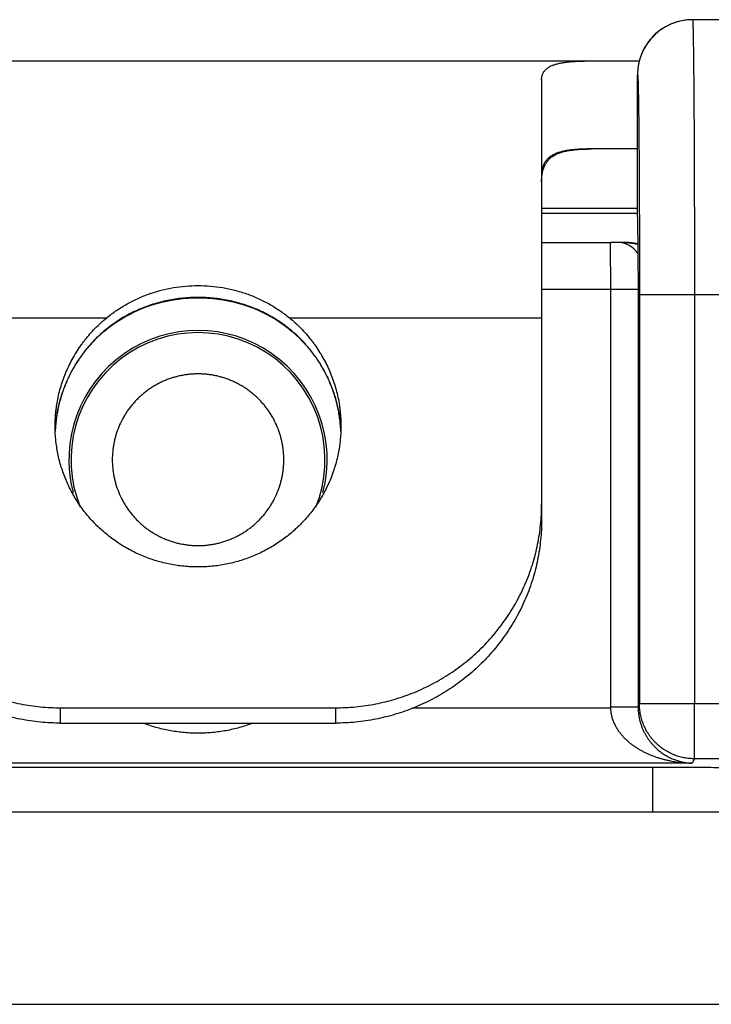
# Model space of a CAD drawing. Header units: inches. Extents: x 0 to 22, y 0 to 17.
# Tile 8 of 56: x 8.556 to 8.807, y 8.997 to 9.355. Entities that reach past the tile are written whole.
import ezdxf

# ---------------------------------------------------------------- set-up
doc = ezdxf.new("R2010")
doc.units = ezdxf.units.IN
doc.header["$LTSCALE"] = 1.21
doc.header["$MEASUREMENT"] = 0
doc.layers.get('0').update_dxf_attribs({"linetype": 'CONTINUOUS'})

msp = doc.modelspace()

# ---------------------------------------------------------------- linework, layer by layer
at = {"color": 6, "linetype": 'Continuous'}
for p, q in [((8.79484, 9.35467), (8.79396, 9.35439)), ((8.79572, 9.3549), (8.79482, 9.35466)), ((8.79663, 9.35509), (8.79571, 9.35489)), ((8.7985, 9.35536), (8.79756, 9.35525)), ((8.79944, 9.35542), (8.79944, 9.35542)), ((9.45418, 9.35545), (8.80037, 9.35545)), ((8.78917, 9.35202), (8.78855, 9.35158)), ((8.78976, 9.3524), (8.78911, 9.35197)), ((8.79038, 9.35277), (8.7897, 9.35236)), ((8.79103, 9.35313), (8.79032, 9.35274)), ((8.79171, 9.35348), (8.79097, 9.3531)), ((8.79243, 9.3538), (8.79166, 9.35345)), ((8.79319, 9.35411), (8.79239, 9.35378)), ((8.794, 9.3544), (8.79315, 9.3541)), ((7.65445, 9.34045), (8.781, 9.34045)), ((8.74545, 9.33366), (8.74545, 9.17356)), ((8.78036, 9.32545), (8.78037, 9.33545)), ((8.78036, 9.33537), (8.78036, 9.33516)), ((8.78036, 9.33516), (8.78036, 9.33446)), ((8.78036, 9.33446), (8.78036, 9.32619)), ((8.78037, 9.3359), (8.78037, 9.33574)), ((8.78036, 9.32619), (8.78036, 9.32545)), ((8.78036, 9.28375), (8.78036, 9.32545)), ((8.78036, 9.30845), (8.76365, 9.30845)), ((8.74545, 9.28695), (8.78036, 9.28695)), ((8.78036, 9.28495), (8.74545, 9.28495)), ((8.74545, 9.27445), (8.77077, 9.27445)), ((8.74545, 9.25745), (8.77054, 9.25745)), ((8.77054, 9.25745), (8.77054, 9.10566)), ((8.78054, 9.25745), (8.78054, 9.10566)), ((8.78107, 9.25545), (8.78107, 9.10671)), ((9.45418, 9.25545), (8.78107, 9.25545)), ((8.80107, 9.25545), (8.80107, 9.10671)), ((8.49545, 9.24707), (8.58723, 9.24707)), ((8.65368, 9.24707), (8.74545, 9.24707)), ((8.58115, 9.23712), (8.58119, 9.23726)), ((8.65862, 9.23836), (8.65976, 9.23712)), ((8.65976, 9.23712), (8.65971, 9.23726)), ((8.57045, 9.0997), (8.57045, 9.10526)), ((8.57045, 9.10526), (8.67045, 9.10526)), ((8.67045, 9.10526), (8.67045, 9.0997)), ((8.77055, 9.10514), (8.69825, 9.10514)), ((8.78107, 9.10671), (8.78054, 9.10566)), ((8.81706, 9.10671), (8.80107, 9.10671)), ((8.57045, 9.0997), (8.67045, 9.0997)), ((8.80107, 9.08671), (8.80028, 9.08514)), ((8.81706, 9.08671), (8.80107, 9.08671)), ((6.90313, 9.0837), (8.78589, 9.0837)), ((8.80028, 9.08514), (8.46063, 9.08514)), ((8.78589, 9.06745), (8.78589, 9.0837)), ((6.91745, 9.06745), (8.81245, 9.06745)), ((6.91745, 8.99745), (8.81245, 8.99745))]:
    msp.add_line(p, q, dxfattribs=at)
at = {"color": 7, "linetype": 'Continuous'}
for p, q in [((8.78036, 9.32545), (8.78036, 9.32545)), ((8.78036, 9.28382), (8.78036, 9.28375)), ((8.78036, 9.28375), (8.78054, 9.25745)), ((8.77036, 9.27401), (8.77054, 9.25745)), ((8.77592, 9.27445), (8.77077, 9.27445)), ((8.77054, 9.25745), (8.78054, 9.25745)), ((8.77054, 9.10566), (8.78054, 9.10566)), ((8.80107, 9.10671), (8.78107, 9.10671)), ((8.80107, 9.08671), (8.80107, 9.10671))]:
    msp.add_line(p, q, dxfattribs=at)
at = {"color": 6, "linetype": 'Continuous'}
for points in [[(8.7985, 9.35536), (8.79756, 9.35525), (8.79662, 9.35509)], [(8.80037, 9.35545), (8.79944, 9.35542), (8.7985, 9.35536)], [(8.78855, 9.35158), (8.78802, 9.35118), (8.78752, 9.35077), (8.78705, 9.35037), (8.78661, 9.34996), (8.7862, 9.34957), (8.78582, 9.34917), (8.78546, 9.34878), (8.78513, 9.3484), (8.78481, 9.34802), (8.78451, 9.34764), (8.78423, 9.34726), (8.78396, 9.34688), (8.7837, 9.3465), (8.78346, 9.34613), (8.78323, 9.34576), (8.78302, 9.3454), (8.78282, 9.34504), (8.78263, 9.34468), (8.78245, 9.34434), (8.78229, 9.344), (8.78213, 9.34367), (8.78199, 9.34334), (8.78186, 9.34303), (8.78174, 9.34272), (8.78163, 9.34243), (8.78152, 9.34214), (8.78142, 9.34186), (8.78133, 9.34159), (8.78125, 9.34132), (8.78117, 9.34107), (8.7811, 9.34083), (8.78104, 9.34059), (8.78098, 9.34037), (8.78093, 9.34015), (8.78088, 9.33994), (8.78083, 9.33974), (8.78079, 9.33955), (8.78075, 9.33936), (8.78072, 9.33917), (8.78068, 9.33899), (8.78065, 9.33882), (8.78062, 9.33865), (8.7806, 9.33848), (8.78057, 9.33832), (8.78055, 9.33816), (8.78053, 9.338), (8.78051, 9.33785), (8.78049, 9.3377), (8.78048, 9.33756), (8.78046, 9.33742), (8.78045, 9.33728), (8.78044, 9.33714), (8.78043, 9.33701), (8.78042, 9.33688), (8.78041, 9.33675), (8.7804, 9.33663), (8.78039, 9.33651), (8.78039, 9.33639), (8.78038, 9.33628), (8.78038, 9.33618), (8.78038, 9.33608), (8.78037, 9.3359)], [(8.78862, 9.35163), (8.78809, 9.35123), (8.78759, 9.35083), (8.78712, 9.35043), (8.78669, 9.35003), (8.78628, 9.34964), (8.78589, 9.34925), (8.78554, 9.34886), (8.7852, 9.34848), (8.78488, 9.3481), (8.78458, 9.34772), (8.78429, 9.34735), (8.78402, 9.34697), (8.78377, 9.3466), (8.78353, 9.34623), (8.7833, 9.34587), (8.78308, 9.34551), (8.78288, 9.34515), (8.78269, 9.3448), (8.78251, 9.34445), (8.78234, 9.34411), (8.78219, 9.34378), (8.78204, 9.34346), (8.78191, 9.34314), (8.78178, 9.34284), (8.78167, 9.34254), (8.78156, 9.34226), (8.78146, 9.34197), (8.78137, 9.3417), (8.78129, 9.34144), (8.78121, 9.34119), (8.78114, 9.34094), (8.78107, 9.34071), (8.78101, 9.34048), (8.781, 9.34045)], [(8.78037, 9.33574), (8.78036, 9.33565), (8.78036, 9.33537)], [(8.58115, 9.23712), (8.58229, 9.23837), (8.58355, 9.23965), (8.58486, 9.2409), (8.58623, 9.2421), (8.58766, 9.24326), (8.58913, 9.24438), (8.59065, 9.24544), (8.59222, 9.24645), (8.59383, 9.2474), (8.59547, 9.2483), (8.59715, 9.24913), (8.59886, 9.24991), (8.6006, 9.25062), (8.60236, 9.25127), (8.60413, 9.25186), (8.60593, 9.25238), (8.60773, 9.25284), (8.60954, 9.25324), (8.61136, 9.25357), (8.61319, 9.25385), (8.61503, 9.25406), (8.61686, 9.25421), (8.61871, 9.25429), (8.62045, 9.25432)], [(8.62045, 9.25432), (8.62221, 9.25429), (8.62405, 9.25421), (8.62589, 9.25406), (8.62772, 9.25385), (8.62955, 9.25357), (8.63138, 9.25324), (8.63319, 9.25284), (8.63499, 9.25238), (8.63679, 9.25186), (8.63856, 9.25127), (8.64032, 9.25062), (8.64206, 9.2499), (8.64377, 9.24913), (8.64545, 9.24829), (8.64709, 9.24739), (8.6487, 9.24644), (8.65027, 9.24543), (8.65179, 9.24437), (8.65326, 9.24325), (8.65468, 9.24209), (8.65605, 9.24089), (8.65737, 9.23964), (8.65862, 9.23836)]]:
    msp.add_lwpolyline(points, dxfattribs=at)
for centre, radius, start, end in [((8.80037, 9.33545), 0.01999, 89.9986, 107.9311), ((8.80037, 9.33545), 0.02, 126.0137, 144.0013), ((8.80037, 9.33545), 0.02, 108.0627, 125.985), ((8.62045, 9.19545), 0.047, 345.2935, 194.7065), ((8.62045, 9.19545), 0.04621, 338.0317, 201.9666)]:
    msp.add_arc(centre, radius, start, end, dxfattribs=at)
at = {"color": 7, "linetype": 'Continuous'}
for centre, radius, start, end in [((8.77302, 9.26545), 0.009, 32.9539, 90), ((8.79988, 9.10565), 0.02934, 179.9887, 181.0025)]:
    msp.add_arc(centre, radius, start, end, dxfattribs=at)
at = {"color": 6, "linetype": 'Continuous'}
for points, knots in [([(8.80037, 9.35545), (8.80037, 9.35545), (8.80037, 9.35545), (8.80037, 9.35544), (8.80037, 9.35544), (8.80038, 9.35544), (8.80038, 9.35543), (8.80038, 9.35543), (8.80039, 9.35541), (8.80039, 9.3554), (8.80039, 9.35538), (8.8004, 9.35535), (8.8004, 9.35532), (8.80041, 9.35529), (8.80041, 9.35524), (8.80042, 9.35517), (8.80043, 9.35507), (8.80044, 9.35496), (8.80044, 9.35483), (8.80045, 9.35469), (8.80046, 9.35453), (8.80047, 9.35429), (8.80049, 9.35395), (8.8005, 9.35351), (8.80052, 9.353), (8.80054, 9.35243), (8.80055, 9.35181), (8.80057, 9.35112), (8.80059, 9.35038), (8.8006, 9.34958), (8.80062, 9.34873), (8.80064, 9.34782), (8.80065, 9.34685), (8.80067, 9.34545), (8.8007, 9.34357), (8.80073, 9.34115), (8.80076, 9.33853), (8.80078, 9.3357), (8.80081, 9.33269), (8.80084, 9.32948), (8.80086, 9.3261), (8.80089, 9.32255), (8.80091, 9.31883), (8.80093, 9.31496), (8.80096, 9.30953), (8.80099, 9.30243), (8.80101, 9.29358), (8.80104, 9.28437), (8.80105, 9.27488), (8.80106, 9.26521), (8.80107, 9.25871), (8.80107, 9.25545)], [0, 0, 0, 0, 0.000022, 0.000048, 0.000079, 0.000119, 0.000166, 0.000222, 0.000361, 0.000535, 0.000746, 0.000995, 0.00128, 0.001602, 0.001962, 0.002793, 0.003773, 0.004903, 0.006181, 0.00761, 0.009187, 0.010914, 0.014813, 0.019306, 0.024388, 0.030057, 0.03631, 0.043143, 0.050553, 0.058536, 0.067087, 0.076199, 0.085867, 0.096085, 0.11815, 0.142344, 0.168606, 0.196869, 0.227069, 0.259135, 0.292987, 0.328541, 0.365712, 0.404414, 0.444552, 0.528735, 0.617456, 0.709844, 0.805012, 0.902058, 1, 1, 1, 1]), ([(8.74545, 9.33366), (8.74545, 9.33381), (8.74547, 9.33412), (8.74552, 9.33458), (8.74561, 9.33501), (8.74573, 9.33544), (8.74589, 9.33584), (8.74609, 9.33622), (8.74632, 9.33659), (8.74659, 9.33694), (8.7469, 9.33727), (8.74737, 9.3377), (8.74791, 9.33808), (8.74851, 9.33841), (8.749, 9.33865), (8.74954, 9.33888), (8.7501, 9.33908), (8.7507, 9.33927), (8.75134, 9.33944), (8.75201, 9.3396), (8.75272, 9.33974), (8.75346, 9.33987), (8.75423, 9.33998), (8.75504, 9.34008), (8.75588, 9.34016), (8.75675, 9.34024), (8.75765, 9.3403), (8.75858, 9.34035), (8.75954, 9.34038), (8.76053, 9.34041), (8.7619, 9.34044), (8.76294, 9.34045), (8.76365, 9.34045)], [0, 0, 0, 0, 0.022004, 0.043362, 0.064199, 0.084657, 0.104893, 0.125081, 0.145399, 0.166027, 0.187137, 0.208893, 0.254887, 0.279405, 0.305063, 0.331941, 0.360106, 0.389611, 0.420496, 0.452787, 0.486505, 0.52166, 0.558254, 0.596281, 0.635731, 0.67659, 0.718839, 0.762455, 0.807415, 0.85369, 0.901241, 1, 1, 1, 1]), ([(8.78037, 9.33545), (8.78037, 9.33545), (8.78038, 9.33544), (8.78038, 9.33544), (8.78038, 9.33543), (8.78039, 9.33542), (8.78039, 9.33541), (8.78039, 9.33539), (8.7804, 9.33537), (8.7804, 9.33535), (8.78041, 9.33532), (8.78041, 9.33528), (8.78042, 9.33522), (8.78043, 9.33515), (8.78044, 9.33502), (8.78046, 9.33483), (8.78047, 9.33456), (8.78049, 9.33425), (8.78051, 9.33389), (8.78052, 9.33349), (8.78054, 9.33303), (8.78056, 9.33253), (8.78057, 9.33199), (8.78059, 9.33139), (8.7806, 9.33076), (8.78062, 9.33007), (8.78064, 9.32907), (8.78067, 9.32771), (8.7807, 9.32595), (8.78073, 9.32401), (8.78076, 9.32191), (8.78079, 9.31965), (8.78081, 9.31724), (8.78084, 9.31468), (8.78086, 9.31197), (8.78089, 9.30913), (8.78092, 9.30508), (8.78095, 9.29975), (8.78099, 9.29303), (8.78101, 9.28596), (8.78104, 9.27859), (8.78105, 9.271), (8.78106, 9.26326), (8.78107, 9.25806), (8.78107, 9.25545)], [0, 0, 0, 0, 0.000131, 0.000181, 0.000239, 0.000381, 0.000559, 0.000773, 0.001023, 0.00131, 0.001634, 0.001995, 0.002829, 0.003811, 0.004942, 0.007652, 0.010959, 0.014861, 0.019355, 0.024438, 0.030108, 0.036362, 0.043196, 0.050606, 0.05859, 0.06714, 0.076252, 0.096138, 0.118202, 0.142395, 0.168655, 0.196917, 0.227115, 0.259179, 0.293029, 0.328581, 0.365751, 0.444586, 0.528765, 0.61748, 0.709863, 0.805025, 0.902065, 1, 1, 1, 1]), ([(8.74545, 9.29644), (8.74545, 9.29671), (8.74546, 9.29724), (8.74551, 9.29803), (8.74558, 9.29879), (8.74569, 9.29952), (8.74583, 9.30022), (8.746, 9.3009), (8.74621, 9.30154), (8.74646, 9.30216), (8.74674, 9.30274), (8.74707, 9.3033), (8.74743, 9.30382), (8.74782, 9.30432), (8.74826, 9.30478), (8.74874, 9.30521), (8.74926, 9.30562), (8.75001, 9.30612), (8.75084, 9.30655), (8.75172, 9.30692), (8.75243, 9.30718), (8.75318, 9.30741), (8.75396, 9.30761), (8.75479, 9.30778), (8.75564, 9.30794), (8.75653, 9.30807), (8.75746, 9.30818), (8.75841, 9.30827), (8.7594, 9.30833), (8.76042, 9.30839), (8.76147, 9.30842), (8.76255, 9.30844), (8.76328, 9.30845), (8.76365, 9.30845)], [0, 0, 0, 0, 0.032131, 0.063279, 0.093467, 0.12273, 0.151116, 0.178697, 0.205559, 0.231805, 0.257555, 0.282944, 0.308119, 0.333236, 0.358456, 0.38394, 0.409844, 0.436315, 0.491455, 0.52037, 0.550293, 0.581293, 0.613423, 0.646719, 0.681206, 0.7169, 0.753806, 0.791922, 0.831236, 0.871733, 0.913384, 0.956152, 1, 1, 1, 1]), ([(8.76365, 9.30845), (8.76328, 9.30845), (8.76257, 9.30844), (8.76151, 9.30843), (8.76048, 9.3084), (8.75947, 9.30836), (8.7585, 9.3083), (8.75755, 9.30823), (8.75664, 9.30814), (8.75576, 9.30804), (8.75491, 9.30791), (8.7541, 9.30777), (8.75332, 9.30761), (8.75257, 9.30742), (8.75186, 9.30722), (8.75119, 9.30699), (8.75055, 9.30674), (8.74977, 9.30638), (8.74904, 9.30596), (8.74838, 9.30549), (8.74793, 9.30511), (8.74753, 9.30471), (8.74715, 9.30429), (8.74682, 9.30384), (8.74652, 9.30336), (8.74626, 9.30286), (8.74604, 9.30233), (8.74586, 9.30178), (8.74571, 9.3012), (8.74559, 9.3006), (8.74551, 9.29998), (8.74546, 9.29933), (8.74545, 9.29889), (8.74545, 9.29867)], [0, 0, 0, 0, 0.04627, 0.091418, 0.135406, 0.178194, 0.219749, 0.26005, 0.29908, 0.336826, 0.373284, 0.408455, 0.442347, 0.47498, 0.506379, 0.536591, 0.565671, 0.593689, 0.64687, 0.672283, 0.697074, 0.721387, 0.745377, 0.769204, 0.793029, 0.81701, 0.841295, 0.866022, 0.891315, 0.917281, 0.944006, 0.971561, 1, 1, 1, 1]), ([(8.58723, 9.24707), (8.58838, 9.24801), (8.59078, 9.2498), (8.59459, 9.25216), (8.5986, 9.25417), (8.60277, 9.25584), (8.60707, 9.25715), (8.61148, 9.25808), (8.61595, 9.25865), (8.61895, 9.25877), (8.62045, 9.25877)], [0, 0, 0, 0, 0.124582, 0.24928, 0.374045, 0.498932, 0.623991, 0.749235, 0.874632, 1, 1, 1, 1]), ([(8.62045, 9.25877), (8.62195, 9.25877), (8.62496, 9.25865), (8.62869, 9.25818), (8.63163, 9.25761), (8.63382, 9.2571), (8.63599, 9.25649), (8.63883, 9.25556), (8.64231, 9.25417), (8.64632, 9.25216), (8.65013, 9.2498), (8.65253, 9.24801), (8.65368, 9.24707)], [0, 0, 0, 0, 0.125358, 0.250743, 0.313398, 0.376007, 0.43857, 0.501088, 0.62597, 0.750731, 0.875424, 1, 1, 1, 1]), ([(8.62045, 9.25446), (8.6186, 9.25446), (8.61581, 9.25432), (8.61213, 9.25386), (8.6094, 9.25337), (8.6067, 9.25275), (8.60403, 9.25199), (8.60142, 9.25109), (8.59887, 9.25006), (8.59637, 9.2489), (8.59394, 9.24761), (8.59198, 9.24643), (8.59046, 9.24543), (8.58896, 9.24438), (8.58714, 9.24299), (8.58505, 9.2412), (8.58306, 9.23929), (8.5818, 9.23795), (8.58119, 9.23726)], [0, 0, 0, 0, 0.125988, 0.188996, 0.251912, 0.314685, 0.377308, 0.439792, 0.502149, 0.564395, 0.626563, 0.688694, 0.719763, 0.75084, 0.813038, 0.875301, 0.937623, 1, 1, 1, 1]), ([(8.65971, 9.23726), (8.65911, 9.23795), (8.65785, 9.23929), (8.65586, 9.2412), (8.65377, 9.24299), (8.65195, 9.24438), (8.65045, 9.24543), (8.64892, 9.24643), (8.64696, 9.24761), (8.64454, 9.2489), (8.64204, 9.25006), (8.63949, 9.25109), (8.63687, 9.25199), (8.63421, 9.25275), (8.63151, 9.25337), (8.62877, 9.25386), (8.62509, 9.25432), (8.62231, 9.25446), (8.62045, 9.25446)], [0, 0, 0, 0, 0.062377, 0.124699, 0.186962, 0.24916, 0.280238, 0.311306, 0.373437, 0.435605, 0.497852, 0.560208, 0.622693, 0.685317, 0.748089, 0.811005, 0.874012, 1, 1, 1, 1]), ([(8.56845, 9.20767), (8.56845, 9.20861), (8.56851, 9.21048), (8.5687, 9.21281), (8.56894, 9.21467), (8.56922, 9.21652), (8.56968, 9.21882), (8.57037, 9.22155), (8.57122, 9.22423), (8.57222, 9.22687), (8.57336, 9.22944), (8.57464, 9.23195), (8.57606, 9.23439), (8.57735, 9.23635), (8.57846, 9.23788), (8.5796, 9.23938), (8.58111, 9.24119), (8.58303, 9.24327), (8.58507, 9.24524), (8.5865, 9.24647), (8.58723, 9.24707)], [0, 0, 0, 0, 0.062288, 0.124582, 0.155736, 0.186895, 0.24922, 0.311567, 0.37394, 0.436338, 0.498767, 0.561237, 0.62376, 0.686346, 0.717669, 0.749013, 0.811741, 0.874505, 0.93727, 1, 1, 1, 1]), ([(8.65368, 9.24707), (8.65441, 9.24647), (8.65584, 9.24524), (8.65787, 9.24327), (8.6598, 9.24119), (8.66131, 9.23938), (8.66245, 9.23788), (8.66355, 9.23635), (8.66485, 9.23439), (8.66627, 9.23195), (8.66755, 9.22944), (8.66869, 9.22687), (8.66969, 9.22423), (8.67054, 9.22155), (8.67123, 9.21882), (8.67169, 9.21652), (8.67197, 9.21467), (8.67221, 9.21281), (8.6724, 9.21048), (8.67245, 9.20861), (8.67245, 9.20767)], [0, 0, 0, 0, 0.06273, 0.125495, 0.188259, 0.250987, 0.282331, 0.313654, 0.37624, 0.438763, 0.501233, 0.563662, 0.62606, 0.688433, 0.75078, 0.813105, 0.844264, 0.875418, 0.937712, 1, 1, 1, 1]), ([(8.58119, 9.23726), (8.58024, 9.23618), (8.57887, 9.23449), (8.5772, 9.23213), (8.57602, 9.23031), (8.57492, 9.22845), (8.5739, 9.22654), (8.57297, 9.22458), (8.57211, 9.2226), (8.57135, 9.22058), (8.57067, 9.21852), (8.57008, 9.21645), (8.56958, 9.21435), (8.56917, 9.21223), (8.56885, 9.21009), (8.56862, 9.20795), (8.56853, 9.20651), (8.5685, 9.20579)], [0, 0, 0, 0, 0.125285, 0.187962, 0.250626, 0.313258, 0.375842, 0.438377, 0.500868, 0.563324, 0.625751, 0.688156, 0.750547, 0.812925, 0.875292, 0.93765, 1, 1, 1, 1]), ([(8.56852, 9.2063), (8.56856, 9.207), (8.56866, 9.20841), (8.56891, 9.21051), (8.56924, 9.2126), (8.56966, 9.21467), (8.57016, 9.21673), (8.57095, 9.21944), (8.57216, 9.22277), (8.57363, 9.22598), (8.57497, 9.22847), (8.57606, 9.2303), (8.57722, 9.23209), (8.57845, 9.23382), (8.57976, 9.2355), (8.58068, 9.23659), (8.58115, 9.23712)], [0, 0, 0, 0, 0.062287, 0.124585, 0.186898, 0.249229, 0.311585, 0.373968, 0.498806, 0.623798, 0.686373, 0.748996, 0.811669, 0.874393, 0.937169, 1, 1, 1, 1]), ([(8.67241, 9.20579), (8.67238, 9.2065), (8.67229, 9.20794), (8.67206, 9.21009), (8.67174, 9.21222), (8.67133, 9.21434), (8.67083, 9.21644), (8.67024, 9.21852), (8.66956, 9.22057), (8.66879, 9.22259), (8.66794, 9.22458), (8.66701, 9.22653), (8.66599, 9.22844), (8.66489, 9.23031), (8.66371, 9.23213), (8.66204, 9.23449), (8.66067, 9.23618), (8.65971, 9.23726)], [0, 0, 0, 0, 0.06235, 0.124708, 0.187076, 0.249454, 0.311844, 0.37425, 0.436677, 0.499133, 0.561624, 0.624159, 0.686743, 0.749375, 0.812039, 0.874715, 1, 1, 1, 1]), ([(8.65976, 9.23712), (8.66023, 9.23659), (8.66115, 9.2355), (8.66245, 9.23382), (8.66369, 9.23209), (8.66485, 9.2303), (8.66593, 9.22847), (8.66727, 9.22598), (8.66875, 9.22277), (8.66995, 9.21944), (8.67074, 9.21673), (8.67125, 9.21467), (8.67167, 9.2126), (8.672, 9.21051), (8.67225, 9.20841), (8.67235, 9.207), (8.67239, 9.2063)], [0, 0, 0, 0, 0.062831, 0.125607, 0.188331, 0.251004, 0.313627, 0.376202, 0.501195, 0.626032, 0.688415, 0.750771, 0.813103, 0.875415, 0.937713, 1, 1, 1, 1]), ([(8.65167, 9.19545), (8.65167, 9.19646), (8.65159, 9.198), (8.65134, 9.20002), (8.65108, 9.20153), (8.65074, 9.20303), (8.6502, 9.205), (8.64934, 9.20741), (8.64824, 9.20972), (8.64724, 9.2115), (8.64642, 9.21279), (8.64553, 9.21404), (8.64459, 9.21525), (8.64359, 9.21641), (8.64253, 9.21752), (8.64142, 9.21858), (8.64026, 9.21958), (8.63905, 9.22052), (8.6378, 9.22141), (8.63651, 9.22223), (8.63517, 9.22298), (8.6338, 9.22367), (8.6324, 9.22429), (8.63097, 9.22484), (8.62952, 9.22532), (8.62804, 9.22573), (8.62655, 9.22607), (8.62504, 9.22633), (8.62351, 9.22652), (8.62199, 9.22663), (8.62045, 9.22667), (8.61892, 9.22663), (8.61739, 9.22652), (8.61587, 9.22633), (8.61436, 9.22607), (8.61287, 9.22573), (8.61139, 9.22532), (8.60994, 9.22484), (8.60851, 9.22429), (8.6071, 9.22367), (8.60574, 9.22298), (8.6044, 9.22223), (8.60311, 9.22141), (8.60185, 9.22052), (8.60065, 9.21958), (8.59949, 9.21858), (8.59838, 9.21752), (8.59732, 9.21641), (8.59632, 9.21525), (8.59537, 9.21405), (8.59449, 9.21279), (8.59367, 9.2115), (8.59267, 9.20972), (8.59157, 9.20741), (8.59071, 9.205), (8.59017, 9.20303), (8.58983, 9.20153), (8.58957, 9.20002), (8.58932, 9.198), (8.58924, 9.19646), (8.58924, 9.19545)], [0, 0, 0, 0, 0.03119, 0.04682, 0.06246, 0.078103, 0.093744, 0.124996, 0.156234, 0.171855, 0.187478, 0.203102, 0.218729, 0.234356, 0.249983, 0.26561, 0.281236, 0.296862, 0.312489, 0.328115, 0.343741, 0.359367, 0.374992, 0.390618, 0.406244, 0.42187, 0.437496, 0.453122, 0.468747, 0.484373, 0.499999, 0.515625, 0.531251, 0.546877, 0.562502, 0.578128, 0.593754, 0.609381, 0.625006, 0.640632, 0.656257, 0.671883, 0.68751, 0.703136, 0.718762, 0.734389, 0.750015, 0.765643, 0.78127, 0.796896, 0.81252, 0.828143, 0.843765, 0.875003, 0.906255, 0.921896, 0.937539, 0.95318, 0.96881, 1, 1, 1, 1]), ([(8.62045, 9.15647), (8.6196, 9.15647), (8.61791, 9.15651), (8.61536, 9.15669), (8.61283, 9.157), (8.61031, 9.15743), (8.60782, 9.15798), (8.60535, 9.15865), (8.60293, 9.15944), (8.60055, 9.16034), (8.59821, 9.16136), (8.59593, 9.16249), (8.59371, 9.16373), (8.59156, 9.16508), (8.58947, 9.16653), (8.58746, 9.16807), (8.58552, 9.16971), (8.58367, 9.17145), (8.58191, 9.17327), (8.58024, 9.17517), (8.57867, 9.17715), (8.5772, 9.17921), (8.57584, 9.18133), (8.57458, 9.18352), (8.57343, 9.18577), (8.57239, 9.18807), (8.57148, 9.19041), (8.57067, 9.1928), (8.56999, 9.19522), (8.56925, 9.19849), (8.56862, 9.20264), (8.56845, 9.206), (8.56845, 9.20767)], [0, 0, 0, 0, 0.031436, 0.062911, 0.094408, 0.125911, 0.157403, 0.188872, 0.220319, 0.251744, 0.28315, 0.314537, 0.345908, 0.377261, 0.408595, 0.439906, 0.471194, 0.502458, 0.533698, 0.564915, 0.596108, 0.627279, 0.658427, 0.689556, 0.720665, 0.751756, 0.78283, 0.813888, 0.844934, 0.875969, 0.937994, 1, 1, 1, 1]), ([(8.67245, 9.20767), (8.67245, 9.206), (8.67229, 9.20264), (8.67166, 9.19849), (8.67091, 9.19522), (8.67023, 9.1928), (8.66943, 9.19041), (8.66851, 9.18807), (8.66748, 9.18577), (8.66633, 9.18352), (8.66507, 9.18133), (8.66371, 9.17921), (8.66224, 9.17715), (8.66066, 9.17517), (8.659, 9.17327), (8.65724, 9.17145), (8.65539, 9.16971), (8.65345, 9.16807), (8.65144, 9.16653), (8.64935, 9.16508), (8.6472, 9.16373), (8.64497, 9.16249), (8.64269, 9.16136), (8.64036, 9.16034), (8.63798, 9.15944), (8.63555, 9.15865), (8.63309, 9.15798), (8.6306, 9.15743), (8.62808, 9.157), (8.62555, 9.15669), (8.623, 9.15651), (8.6213, 9.15647), (8.62045, 9.15647)], [0, 0, 0, 0, 0.062006, 0.124031, 0.155066, 0.186112, 0.21717, 0.248244, 0.279335, 0.310444, 0.341573, 0.372721, 0.403892, 0.435085, 0.466302, 0.497542, 0.528806, 0.560094, 0.591405, 0.622739, 0.654092, 0.685463, 0.71685, 0.748256, 0.779681, 0.811128, 0.842597, 0.874089, 0.905592, 0.937089, 0.968564, 1, 1, 1, 1]), ([(8.58924, 9.19545), (8.58924, 9.19443), (8.58932, 9.19289), (8.58957, 9.19087), (8.58983, 9.18936), (8.59017, 9.18786), (8.59071, 9.18589), (8.59157, 9.18348), (8.59267, 9.18117), (8.59367, 9.17939), (8.59449, 9.1781), (8.59537, 9.17685), (8.59632, 9.17564), (8.59732, 9.17448), (8.59838, 9.17337), (8.59948, 9.17231), (8.60065, 9.17131), (8.60185, 9.17037), (8.60311, 9.16948), (8.6044, 9.16866), (8.60574, 9.16791), (8.6071, 9.16722), (8.60851, 9.1666), (8.60994, 9.16605), (8.61139, 9.16557), (8.61287, 9.16516), (8.61436, 9.16482), (8.61587, 9.16456), (8.61739, 9.16437), (8.61892, 9.16426), (8.62045, 9.16422), (8.62199, 9.16426), (8.62351, 9.16437), (8.62504, 9.16456), (8.62655, 9.16482), (8.62804, 9.16516), (8.62952, 9.16557), (8.63097, 9.16605), (8.6324, 9.1666), (8.6338, 9.16722), (8.63517, 9.16791), (8.63651, 9.16866), (8.6378, 9.16948), (8.63905, 9.17037), (8.64026, 9.17131), (8.64142, 9.17231), (8.64253, 9.17337), (8.64359, 9.17448), (8.64459, 9.17564), (8.64553, 9.17685), (8.64642, 9.1781), (8.64724, 9.17939), (8.64824, 9.18117), (8.64934, 9.18348), (8.6502, 9.18589), (8.65074, 9.18786), (8.65108, 9.18936), (8.65134, 9.19087), (8.65159, 9.19289), (8.65167, 9.19443), (8.65167, 9.19545)], [0, 0, 0, 0, 0.03119, 0.04682, 0.06246, 0.078103, 0.093744, 0.124996, 0.156234, 0.171855, 0.187478, 0.203102, 0.218729, 0.234356, 0.249983, 0.26561, 0.281236, 0.296862, 0.312489, 0.328115, 0.343741, 0.359367, 0.374992, 0.390618, 0.406244, 0.42187, 0.437496, 0.453122, 0.468747, 0.484373, 0.499999, 0.515625, 0.531251, 0.546877, 0.562502, 0.578128, 0.593754, 0.609381, 0.625006, 0.640632, 0.656257, 0.671883, 0.68751, 0.703136, 0.718762, 0.734389, 0.750015, 0.765643, 0.78127, 0.796896, 0.81252, 0.828143, 0.843765, 0.875003, 0.906255, 0.921896, 0.937539, 0.95318, 0.96881, 1, 1, 1, 1]), ([(8.49545, 9.17912), (8.49545, 9.17791), (8.49551, 9.17549), (8.49579, 9.17187), (8.49624, 9.16827), (8.49687, 9.1647), (8.49767, 9.16116), (8.49849, 9.15825), (8.49923, 9.15594), (8.50003, 9.15366), (8.50114, 9.15084), (8.50263, 9.14752), (8.50428, 9.14428), (8.5061, 9.14113), (8.50807, 9.13806), (8.51019, 9.1351), (8.51246, 9.13224), (8.51486, 9.12949), (8.5174, 9.12687), (8.52007, 9.12437), (8.52286, 9.122), (8.52576, 9.11977), (8.52877, 9.11768), (8.53188, 9.11574), (8.53509, 9.11395), (8.53838, 9.11232), (8.54174, 9.11085), (8.54518, 9.10954), (8.54867, 9.10841), (8.55222, 9.10744), (8.55582, 9.10665), (8.55945, 9.10603), (8.5631, 9.10558), (8.56677, 9.10531), (8.56923, 9.10526), (8.57045, 9.10526)], [0, 0, 0, 0, 0.030998, 0.062015, 0.093041, 0.124069, 0.155101, 0.186143, 0.201671, 0.217202, 0.248276, 0.279365, 0.310473, 0.3416, 0.372748, 0.403918, 0.43511, 0.466325, 0.497564, 0.528826, 0.560111, 0.59142, 0.622751, 0.654103, 0.685476, 0.716869, 0.74828, 0.779708, 0.811149, 0.842601, 0.874066, 0.905543, 0.937034, 0.968525, 1, 1, 1, 1]), ([(8.67045, 9.10526), (8.67168, 9.10526), (8.67413, 9.10531), (8.67781, 9.10558), (8.68146, 9.10603), (8.68509, 9.10665), (8.68868, 9.10744), (8.69223, 9.10841), (8.69573, 9.10954), (8.69917, 9.11085), (8.70253, 9.11232), (8.70582, 9.11395), (8.70903, 9.11574), (8.71214, 9.11768), (8.71515, 9.11977), (8.71805, 9.122), (8.72084, 9.12437), (8.72351, 9.12687), (8.72605, 9.12949), (8.72845, 9.13224), (8.73072, 9.1351), (8.73284, 9.13806), (8.73481, 9.14113), (8.73662, 9.14428), (8.73828, 9.14752), (8.73977, 9.15084), (8.74088, 9.15366), (8.74168, 9.15594), (8.74242, 9.15825), (8.74324, 9.16116), (8.74404, 9.1647), (8.74467, 9.16827), (8.74512, 9.17187), (8.74539, 9.17549), (8.74545, 9.17791), (8.74545, 9.17912)], [0, 0, 0, 0, 0.031475, 0.062966, 0.094457, 0.125934, 0.157399, 0.188851, 0.220292, 0.25172, 0.283131, 0.314524, 0.345897, 0.377249, 0.40858, 0.439889, 0.471174, 0.502436, 0.533675, 0.56489, 0.596082, 0.627252, 0.6584, 0.689527, 0.720635, 0.751724, 0.782798, 0.798329, 0.813857, 0.844899, 0.875931, 0.906959, 0.937985, 0.969002, 1, 1, 1, 1]), ([(8.57045, 9.0997), (8.56923, 9.0997), (8.56677, 9.09976), (8.5631, 9.10002), (8.55945, 9.10047), (8.55582, 9.10109), (8.55222, 9.10188), (8.54867, 9.10285), (8.54518, 9.10399), (8.54174, 9.10529), (8.53838, 9.10676), (8.53509, 9.10839), (8.53188, 9.11018), (8.52877, 9.11212), (8.52576, 9.11421), (8.52286, 9.11644), (8.52007, 9.11881), (8.5174, 9.12131), (8.51486, 9.12394), (8.51246, 9.12668), (8.51019, 9.12954), (8.50807, 9.13251), (8.5061, 9.13557), (8.50428, 9.13873), (8.50263, 9.14197), (8.50114, 9.14528), (8.50003, 9.1481), (8.49923, 9.15039), (8.49849, 9.15269), (8.49767, 9.1556), (8.49687, 9.15914), (8.49624, 9.16272), (8.49579, 9.16632), (8.49551, 9.16993), (8.49545, 9.17235), (8.49545, 9.17356)], [0, 0, 0, 0, 0.031475, 0.062966, 0.094457, 0.125934, 0.157399, 0.188851, 0.220292, 0.25172, 0.283131, 0.314524, 0.345897, 0.377249, 0.40858, 0.439889, 0.471174, 0.502436, 0.533675, 0.56489, 0.596082, 0.627252, 0.6584, 0.689527, 0.720635, 0.751724, 0.782798, 0.798329, 0.813857, 0.844899, 0.875931, 0.906959, 0.937985, 0.969002, 1, 1, 1, 1]), ([(8.74545, 9.17356), (8.74545, 9.17235), (8.74539, 9.16993), (8.74512, 9.16632), (8.74467, 9.16272), (8.74404, 9.15914), (8.74324, 9.1556), (8.74242, 9.15269), (8.74168, 9.15039), (8.74088, 9.1481), (8.73977, 9.14528), (8.73828, 9.14197), (8.73662, 9.13873), (8.73481, 9.13557), (8.73284, 9.13251), (8.73072, 9.12954), (8.72845, 9.12668), (8.72605, 9.12394), (8.72351, 9.12131), (8.72084, 9.11881), (8.71805, 9.11644), (8.71515, 9.11421), (8.71214, 9.11212), (8.70903, 9.11018), (8.70582, 9.10839), (8.70253, 9.10676), (8.69917, 9.10529), (8.69573, 9.10399), (8.69223, 9.10285), (8.68868, 9.10188), (8.68509, 9.10109), (8.68146, 9.10047), (8.67781, 9.10002), (8.67413, 9.09976), (8.67168, 9.0997), (8.67045, 9.0997)], [0, 0, 0, 0, 0.030998, 0.062015, 0.093041, 0.124069, 0.155101, 0.186143, 0.201671, 0.217202, 0.248276, 0.279365, 0.310473, 0.3416, 0.372748, 0.403918, 0.43511, 0.466325, 0.497564, 0.528826, 0.560111, 0.59142, 0.622751, 0.654103, 0.685476, 0.716869, 0.74828, 0.779708, 0.811149, 0.842601, 0.874066, 0.905543, 0.937034, 0.968525, 1, 1, 1, 1]), ([(8.78589, 9.0837), (8.7875, 9.0837), (8.79072, 9.08369), (8.7955, 9.08368), (8.8002, 9.08366), (8.80476, 9.08363), (8.80914, 9.0836), (8.8133, 9.08356), (8.81662, 9.08351), (8.81913, 9.08348), (8.82091, 9.08345), (8.82259, 9.08342), (8.82419, 9.08339), (8.82571, 9.08335), (8.82712, 9.08332), (8.82844, 9.08328), (8.82966, 9.08325), (8.83078, 9.08321), (8.83179, 9.08317), (8.83257, 9.08314), (8.83313, 9.08311), (8.83351, 9.08309), (8.83387, 9.08307), (8.8342, 9.08305), (8.83449, 9.08303), (8.83476, 9.08301), (8.835, 9.08299), (8.83521, 9.08297), (8.8354, 9.08295), (8.83553, 9.08293), (8.83562, 9.08291), (8.83568, 9.0829), (8.83573, 9.08289), (8.83578, 9.08288), (8.83581, 9.08287), (8.83584, 9.08286), (8.83585, 9.08286), (8.83586, 9.08285), (8.83587, 9.08285), (8.83588, 9.08284), (8.83588, 9.08284)], [0, 0, 0, 0, 0.096828, 0.192818, 0.286977, 0.378437, 0.46635, 0.54988, 0.628229, 0.665231, 0.700666, 0.734446, 0.766497, 0.796745, 0.825117, 0.85154, 0.875957, 0.898314, 0.918557, 0.936635, 0.944848, 0.952506, 0.959604, 0.966139, 0.972108, 0.977505, 0.982329, 0.986576, 0.990245, 0.993337, 0.994666, 0.995851, 0.996892, 0.99779, 0.998546, 0.999163, 0.99942, 0.999645, 0.999837, 1, 1, 1, 1])]:
    msp.add_open_spline(points, degree=3, knots=knots, dxfattribs=at)
for points in [[(8.78862, 9.35163), (8.78861, 9.35163), (8.78861, 9.35163), (8.78861, 9.35162)], [(8.79421, 9.35447), (8.7942, 9.35447), (8.79418, 9.35446), (8.79417, 9.35446)], [(8.79417, 9.35446), (8.79418, 9.35446), (8.7942, 9.35447), (8.79421, 9.35447)], [(8.78036, 9.32545), (8.78036, 9.32545), (8.78036, 9.32545), (8.78036, 9.32545)]]:
    msp.add_open_spline(points, degree=3, dxfattribs=at)
at = {"color": 7, "linetype": 'Continuous'}
for points, knots in [([(8.78036, 9.32545), (8.78036, 9.32545), (8.78036, 9.32545), (8.78036, 9.32545), (8.78036, 9.32545)], [0, 0, 0, 0, 0.263378, 1, 1, 1, 1]), ([(8.78036, 9.32545), (8.78036, 9.32545), (8.78036, 9.32545), (8.78036, 9.32545), (8.78036, 9.32545)], [0, 0, 0, 0, 0.263621, 1, 1, 1, 1]), ([(8.77077, 9.27445), (8.77074, 9.27445), (8.77068, 9.27444), (8.77059, 9.27442), (8.77052, 9.27439), (8.77048, 9.27436), (8.77045, 9.27434), (8.77042, 9.27431), (8.7704, 9.27426), (8.77037, 9.2742), (8.77036, 9.27411), (8.77036, 9.27404), (8.77036, 9.27401)], [0, 0, 0, 0, 0.146199, 0.275315, 0.391262, 0.446129, 0.499999, 0.553823, 0.608576, 0.724246, 0.853311, 1, 1, 1, 1]), ([(8.78049, 9.27368), (8.77988, 9.27381), (8.77864, 9.27404), (8.77678, 9.27427), (8.7749, 9.27441), (8.77365, 9.27445), (8.77302, 9.27445)], [0, 0, 0, 0, 0.250427, 0.500478, 0.750291, 1, 1, 1, 1]), ([(8.78049, 9.27394), (8.7801, 9.27401), (8.77931, 9.27415), (8.77834, 9.27428), (8.77757, 9.27436), (8.77701, 9.27441), (8.77646, 9.27444), (8.7761, 9.27445), (8.77592, 9.27445)], [0, 0, 0, 0, 0.261816, 0.516637, 0.641087, 0.763292, 0.883001, 1, 1, 1, 1]), ([(8.77055, 9.10514), (8.77056, 9.10468), (8.77061, 9.10398), (8.77075, 9.10307), (8.77089, 9.1024), (8.77106, 9.10173), (8.77127, 9.10108), (8.7715, 9.10044), (8.77184, 9.09961), (8.77233, 9.09861), (8.77289, 9.09766), (8.77337, 9.09693), (8.77375, 9.0964), (8.77415, 9.09589), (8.77469, 9.09524), (8.7754, 9.09446), (8.77615, 9.09372), (8.77677, 9.09316), (8.7774, 9.09263), (8.77804, 9.09211), (8.7787, 9.09163), (8.77937, 9.09116), (8.78021, 9.09061), (8.78125, 9.08999), (8.7823, 9.08941), (8.78337, 9.08888), (8.7848, 9.08823), (8.78627, 9.08765), (8.78775, 9.08714), (8.78887, 9.0868), (8.78999, 9.08649), (8.79112, 9.08622), (8.79226, 9.08597), (8.79339, 9.08576), (8.79454, 9.08558), (8.79606, 9.08538), (8.79798, 9.08521), (8.79951, 9.08515), (8.80028, 9.08514)], [0, 0, 0, 0, 0.035347, 0.053013, 0.070626, 0.088153, 0.105578, 0.122901, 0.140122, 0.174221, 0.207848, 0.224501, 0.241051, 0.257496, 0.273834, 0.306212, 0.338242, 0.354139, 0.369959, 0.401381, 0.416995, 0.43255, 0.463493, 0.494228, 0.524778, 0.555167, 0.585411, 0.645508, 0.675399, 0.705198, 0.734913, 0.764555, 0.794132, 0.823655, 0.85313, 0.882564, 0.941328, 1, 1, 1, 1]), ([(8.78054, 9.10566), (8.78054, 9.10519), (8.78057, 9.1045), (8.78065, 9.10357), (8.78073, 9.10289), (8.78083, 9.10221), (8.78096, 9.10154), (8.7811, 9.10089), (8.78132, 9.10005), (8.78163, 9.09903), (8.78207, 9.09787), (8.78256, 9.09677), (8.78309, 9.09574), (8.78366, 9.09478), (8.78425, 9.09387), (8.78488, 9.09303), (8.78552, 9.09224), (8.78618, 9.09151), (8.78686, 9.09082), (8.78755, 9.09018), (8.78825, 9.08959), (8.78896, 9.08905), (8.78969, 9.08854), (8.79042, 9.08807), (8.79115, 9.08764), (8.7919, 9.08725), (8.79264, 9.0869), (8.79339, 9.08657), (8.79415, 9.08629), (8.79491, 9.08603), (8.79567, 9.08581), (8.79644, 9.08562), (8.79746, 9.08541), (8.79874, 9.08522), (8.79977, 9.08516), (8.80028, 9.08514)], [0, 0, 0, 0, 0.044381, 0.066484, 0.088444, 0.110198, 0.131697, 0.152919, 0.173848, 0.214734, 0.254217, 0.292324, 0.329106, 0.36462, 0.39897, 0.432248, 0.464534, 0.49592, 0.526492, 0.556323, 0.585481, 0.614033, 0.642035, 0.66954, 0.696595, 0.723247, 0.749535, 0.775497, 0.80117, 0.826591, 0.851794, 0.876812, 0.901675, 0.951017, 1, 1, 1, 1]), ([(8.80107, 9.08671), (8.80041, 9.08671), (8.79911, 9.08678), (8.79749, 9.08702), (8.79621, 9.08731), (8.79526, 9.08757), (8.79433, 9.08788), (8.7931, 9.08835), (8.79192, 9.08891), (8.79078, 9.08955), (8.78995, 9.09008), (8.78915, 9.09064), (8.78812, 9.09145), (8.78715, 9.09233), (8.78624, 9.09328), (8.7856, 9.09402), (8.785, 9.09479), (8.78443, 9.0956), (8.78391, 9.09643), (8.78326, 9.09756), (8.7827, 9.09875), (8.78223, 9.09997), (8.78192, 9.1009), (8.78166, 9.10185), (8.78137, 9.10313), (8.78113, 9.10475), (8.78107, 9.10606), (8.78107, 9.10671)], [0, 0, 0, 0, 0.062353, 0.124872, 0.156167, 0.187461, 0.218743, 0.250012, 0.312504, 0.343752, 0.374999, 0.406247, 0.4375, 0.499997, 0.531256, 0.562511, 0.593762, 0.625009, 0.656253, 0.6875, 0.749989, 0.781258, 0.812541, 0.843836, 0.875133, 0.937651, 1, 1, 1, 1]), ([(8.64032, 9.09966), (8.63954, 9.09935), (8.63796, 9.09879), (8.63556, 9.09805), (8.63313, 9.09743), (8.63066, 9.09692), (8.62818, 9.09652), (8.62567, 9.09623), (8.62315, 9.09606), (8.62063, 9.09599), (8.6181, 9.09604), (8.61558, 9.0962), (8.61307, 9.09647), (8.61058, 9.09686), (8.60811, 9.09735), (8.60567, 9.09796), (8.60326, 9.09868), (8.60168, 9.09924), (8.6009, 9.09953)], [0, 0, 0, 0, 0.062328, 0.12466, 0.18703, 0.249461, 0.31197, 0.374557, 0.437203, 0.499886, 0.562576, 0.625241, 0.687849, 0.750388, 0.81286, 0.87527, 0.937637, 1, 1, 1, 1])]:
    msp.add_open_spline(points, degree=3, knots=knots, dxfattribs=at)

doc.saveas('drawing.dxf')
